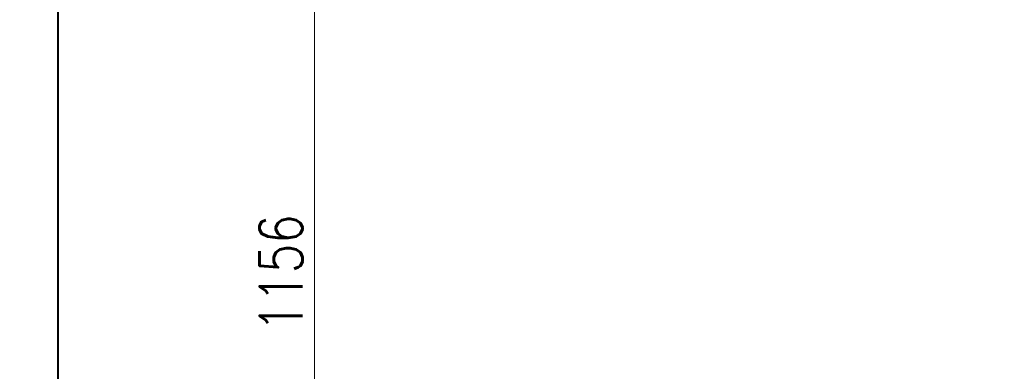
# Model space of a CAD drawing. Header units: millimetres. Extents: x -7955266 to 72030, y -46136 to 9299934.
# Tile 55 of 203: x -5185684 to -5176029, y 6620005 to 6623453. Entities that reach past the tile are written whole.
import ezdxf
from ezdxf.enums import TextEntityAlignment as Align

# ---------------------------------------------------------------- set-up
doc = ezdxf.new("R2010")
doc.units = ezdxf.units.MM
doc.header["$LTSCALE"] = 10
for name, color, linetype, lineweight in [('!XREF', 8, 'Continuous', 5), ('IE_zwody', 140, 'Continuous', 40), ('XREF_E_PRZ24002_rzut dachu$0$0-DACH-ISTN', 8, 'Continuous', 5), ('XREF_E_PRZ24002_rzut dachu$0$DO-HALA-WYMIAR', 8, 'Continuous', 5)]:
    doc.layers.add(name, color=color, linetype=linetype, lineweight=lineweight)
doc.styles.add('XREF_E_PRZ24002_rzut dachu$0$CP_ATTR', font='ROMANS.SHX')
doc.styles.add('XREF_E_PRZ24002_rzut dachu$0$ROMANS', font='romans.shx', dxfattribs={"width": 0.8})
doc.dimstyles.new('XREF_E_PRZ24002_rzut dachu$0$STANDARD', dxfattribs={"dimscale": 1.4, "dimtxt": 21, "dimasz": 0.5, "dimexe": 0.2, "dimexo": 0.1, "dimgap": 6, "dimtad": 1, "dimdec": 1, "dimrnd": 0.5, "dimzin": 12, "dimdsep": 46, "dimtxsty": 'XREF_E_PRZ24002_rzut dachu$0$ROMANS', "dimblk1": 'XREF_E_PRZ24002_rzut dachu$0$Q', "dimblk2": 'XREF_E_PRZ24002_rzut dachu$0$Q', "dimsah": 1, "dimcen": 0.5, "dimse1": 1, "dimse2": 1, "dimclrd": 8, "dimclre": 8, "dimclrt": 7, "dimadec": 0, "dimazin": 0, "dimtfac": 1, "dimtdec": 1, "dimtix": 1, "dimtmove": 2, "dimatfit": 3, "dimldrblk": 'XREF_E_PRZ24002_rzut dachu$0$Q', "dimfxl": 1, "dimtolj": 1, "dimtzin": 12, "dimarcsym": 0})

# ---------------------------------------------------------------- blocks, each defined once
blk = doc.blocks.new('XREF_E_PRZ24002_rzut dachu$0$Q')
for p, q in [((0, 20), (0, -20)), ((10.61, 10.61), (-10.61, -10.61))]:
    blk.add_line(p, q)
blk = doc.blocks.new('*D290')
at = {"layer": 'XREF_E_PRZ24002_rzut dachu$0$DO-HALA-WYMIAR', "color": 8, "lineweight": -2, "transparency": 16777216}
blk.add_line((-276589.79, 266438.33), (-276589.79, 267592.25), dxfattribs=at)
at = {"layer": 'XREF_E_PRZ24002_rzut dachu$0$DO-HALA-WYMIAR', "color": 8, "linetype": 'ByBlock', "lineweight": -2, "transparency": 16777216}
for p, rotation in [((-276589.79, 267593.25), 90), ((-276589.79, 266437.33), 270)]:
    blk.add_blockref('XREF_E_PRZ24002_rzut dachu$0$Q', p, dxfattribs=dict(at, rotation=rotation))
at = {"layer": 'XREF_E_PRZ24002_rzut dachu$0$DO-HALA-WYMIAR', "color": 7, "transparency": 16777216, "insert": (-276622.79, 267015.29), "char_height": 42, "attachment_point": 5, "rotation": 90, "style": 'XREF_E_PRZ24002_rzut dachu$0$ROMANS'}
blk.add_mtext('\\A1;1156', dxfattribs=at)
blk = doc.blocks.new('XREF_E_PRZ24002_rzut dachu')
at = {"layer": 'XREF_E_PRZ24002_rzut dachu$0$0-DACH-ISTN', "linetype": 'ByBlock', "style": 'XREF_E_PRZ24002_rzut dachu$0$CP_ATTR', "flags": 9}
for tag, p, height, width in [('NAME', (-279644.05, 267204.19), 0.01, 3.078589), ('PRODUCER', (-279644.05, 267204.19), 0.01, 3.078589), ('PRODUCT-TYPE', (-279644.05, 267204.19), 0.01, 3.078589), ('ARTICLE', (-279644.05, 267204.19), 0.01, 3.078589), ('FLOW', (-279644.05, 267204.19), 0.01, 3.078589), ('OTHER', (-279644.05, 267204.19), 0.01, 3.078589), ('NAME', (-279398.18, 267206.19), 0.01, 2.430116), ('PRODUCER', (-279398.18, 267206.19), 0.01, 2.430116), ('PRODUCT-TYPE', (-279398.18, 267206.19), 0.01, 2.430116), ('ARTICLE', (-279398.18, 267206.19), 0.01, 2.430116), ('FLOW', (-279398.18, 267206.19), 0.01, 2.430116), ('OTHER', (-279398.18, 267206.19), 0.01, 2.430116), ('NAME', (-279880.82, 267079.33), 0.01, 0.520644), ('PRODUCER', (-279880.82, 267079.33), 0.01, 0.520644), ('PRODUCT-TYPE', (-279880.82, 267079.33), 0.01, 0.520644), ('ARTICLE', (-279880.82, 267079.33), 0.01, 0.520644), ('FLOW', (-279880.82, 267079.33), 0.01, 0.520644), ('OTHER', (-279880.82, 267079.33), 0.01, 0.520644), ('NAME', (-279828.75, 267079.33), 0.0001, 1), ('PRODUCER', (-279828.75, 267079.33), 0.0001, 1), ('PRODUCT-TYPE', (-279828.75, 267079.33), 0.0001, 1), ('ARTICLE', (-279828.75, 267079.33), 0.0001, 1), ('FLOW', (-279828.75, 267079.33), 0.0001, 1), ('OTHER', (-279828.75, 267079.33), 0.0001, 1), ('NAME', (-279558.18, 266590.11), 0.0001, 1), ('PRODUCER', (-279558.18, 266590.11), 0.0001, 1), ('PRODUCT-TYPE', (-279558.18, 266590.11), 0.0001, 1), ('ARTICLE', (-279558.18, 266590.11), 0.0001, 1), ('FLOW', (-279558.18, 266590.11), 0.0001, 1), ('OTHER', (-279558.18, 266590.11), 0.0001, 1), ('NAME', (-280739.27, 251288.91), 0.0001, 1), ('PRODUCER', (-280739.27, 251288.91), 0.0001, 1), ('PRODUCT-TYPE', (-280739.27, 251288.91), 0.0001, 1), ('ARTICLE', (-280739.27, 251288.91), 0.0001, 1), ('FLOW', (-280739.27, 251288.91), 0.0001, 1), ('OTHER', (-280739.27, 251288.91), 0.0001, 1), ('NAME', (-280605.65, 251288.91), 0.0001, 1), ('PRODUCER', (-280605.65, 251288.91), 0.0001, 1), ('PRODUCT-TYPE', (-280605.65, 251288.91), 0.0001, 1), ('ARTICLE', (-280605.65, 251288.91), 0.0001, 1), ('FLOW', (-280605.65, 251288.91), 0.0001, 1), ('OTHER', (-280605.65, 251288.91), 0.0001, 1), ('NAME', (-279957.38, 251288.91), 0.0001, 1), ('PRODUCER', (-279957.38, 251288.91), 0.0001, 1), ('PRODUCT-TYPE', (-279957.38, 251288.91), 0.0001, 1), ('ARTICLE', (-279957.38, 251288.91), 0.0001, 1), ('FLOW', (-279957.38, 251288.91), 0.0001, 1), ('OTHER', (-279957.38, 251288.91), 0.0001, 1)]:
    blk.add_attdef(tag, p, '', height=height, dxfattribs=dict(at, width=width))
for tag, p, height, rotation, width in [('PRODUCT-TYPE', (-279196.19, 267204.19), 0.0001, 180, 1), ('NAME', (-279196.19, 267204.19), 0.0001, 180, 1), ('PRODUCER', (-279196.19, 267204.19), 0.0001, 180, 1), ('ARTICLE', (-279196.19, 267204.19), 0.0001, 180, 1), ('FLOW', (-279196.19, 267204.19), 0.0001, 180, 1), ('OTHER', (-279196.19, 267204.19), 0.0001, 180, 1), ('PRODUCT-TYPE', (-279109.07, 267204.19), 0.015, 180, 0.580797), ('PRODUCER', (-279109.07, 267204.19), 0.015, 180, 0.580797), ('ARTICLE', (-279109.07, 267204.19), 0.015, 180, 0.580797), ('NAME', (-279109.07, 267204.19), 0.015, 180, 0.580797), ('FLOW', (-279109.07, 267204.19), 0.015, 180, 0.580797), ('OTHER', (-279109.07, 267204.19), 0.015, 180, 0.580797), ('NAME', (-279015.17, 267206.19), 0.0001, 180, 1), ('PRODUCER', (-279015.17, 267206.19), 0.0001, 180, 1), ('PRODUCT-TYPE', (-279015.17, 267206.19), 0.0001, 180, 1), ('ARTICLE', (-279015.17, 267206.19), 0.0001, 180, 1), ('FLOW', (-279015.17, 267206.19), 0.0001, 180, 1), ('OTHER', (-279015.17, 267206.19), 0.0001, 180, 1), ('PRODUCT-TYPE', (-278926.22, 267206.19), 0.015, 180, 0.592965), ('PRODUCER', (-278926.22, 267206.19), 0.015, 180, 0.592965), ('ARTICLE', (-278926.22, 267206.19), 0.015, 180, 0.592965), ('NAME', (-278926.22, 267206.19), 0.015, 180, 0.592965), ('FLOW', (-278926.22, 267206.19), 0.015, 180, 0.592965), ('OTHER', (-278926.22, 267206.19), 0.015, 180, 0.592965), ('NAME', (-281343.26, 251313.16), 0.0001, 180, 1), ('PRODUCER', (-281343.26, 251313.16), 0.0001, 180, 1), ('PRODUCT-TYPE', (-281343.26, 251313.16), 0.0001, 180, 1), ('ARTICLE', (-281343.26, 251313.16), 0.0001, 180, 1), ('FLOW', (-281343.26, 251313.16), 0.0001, 180, 1), ('OTHER', (-281343.26, 251313.16), 0.0001, 180, 1), ('NAME', (-281440.06, 251297.51), 0.0001, 135, 1), ('PRODUCER', (-281440.06, 251297.51), 0.0001, 135, 1), ('PRODUCT-TYPE', (-281440.06, 251297.51), 0.0001, 135, 1), ('ARTICLE', (-281440.06, 251297.51), 0.0001, 135, 1), ('FLOW', (-281440.06, 251297.51), 0.0001, 135, 1), ('OTHER', (-281440.06, 251297.51), 0.0001, 135, 1), ('NAME', (-281127.88, 251288.91), 0.0001, 180, 1), ('PRODUCER', (-281127.88, 251288.91), 0.0001, 180, 1), ('PRODUCT-TYPE', (-281127.88, 251288.91), 0.0001, 180, 1), ('ARTICLE', (-281127.88, 251288.91), 0.0001, 180, 1), ('FLOW', (-281127.88, 251288.91), 0.0001, 180, 1), ('OTHER', (-281127.88, 251288.91), 0.0001, 180, 1), ('NAME', (-281411.29, 251268.73), 0.0001, 315, 1), ('PRODUCER', (-281411.29, 251268.73), 0.0001, 315, 1), ('PRODUCT-TYPE', (-281411.29, 251268.73), 0.0001, 315, 1), ('ARTICLE', (-281411.29, 251268.73), 0.0001, 315, 1), ('FLOW', (-281411.29, 251268.73), 0.0001, 315, 1), ('OTHER', (-281411.29, 251268.73), 0.0001, 315, 1)]:
    blk.add_attdef(tag, p, '', height=height, rotation=rotation, dxfattribs=dict(at, width=width))
at = {"layer": 'XREF_E_PRZ24002_rzut dachu$0$0-DACH-ISTN', "linetype": 'ByBlock', "style": 'XREF_E_PRZ24002_rzut dachu$0$CP_ATTR', "text_generation_flag": 4, "width": 1, "flags": 9}
for tag, p, rotation in [('NAME', (-279463.18, 267141.19), 90), ('PRODUCER', (-279463.18, 267141.19), 90), ('PRODUCT-TYPE', (-279463.18, 267141.19), 90), ('ARTICLE', (-279463.18, 267141.19), 90), ('FLOW', (-279463.18, 267141.19), 90), ('OTHER', (-279463.18, 267141.19), 90), ('NAME', (-281127.88, 251288.91), 180), ('PRODUCER', (-281127.88, 251288.91), 180), ('PRODUCT-TYPE', (-281127.88, 251288.91), 180), ('ARTICLE', (-281127.88, 251288.91), 180), ('FLOW', (-281127.88, 251288.91), 180), ('OTHER', (-281127.88, 251288.91), 180)]:
    blk.add_attdef(tag, p, '', height=0.0001, rotation=rotation, dxfattribs=at)
at = {"layer": 'XREF_E_PRZ24002_rzut dachu$0$0-DACH-ISTN', "linetype": 'ByBlock', "style": 'XREF_E_PRZ24002_rzut dachu$0$CP_ATTR', "flags": 9}
for tag, p, height, rotation in [('PRODUCT-TYPE', (-279586.68, 266526.19), 0.0025, 180), ('PRODUCER', (-279586.68, 266526.19), 0.0025, 180), ('ARTICLE', (-279586.68, 266526.19), 0.0025, 180), ('NAME', (-279586.68, 266526.19), 0.0025, 180), ('FLOW', (-279586.68, 266526.19), 0.0025, 180), ('OTHER', (-279586.68, 266526.19), 0.0025, 180), ('NAME', (-281440.06, 251297.51), 0.0001, 315), ('PRODUCER', (-281440.06, 251297.51), 0.0001, 315), ('PRODUCT-TYPE', (-281440.06, 251297.51), 0.0001, 315), ('ARTICLE', (-281440.06, 251297.51), 0.0001, 315), ('FLOW', (-281440.06, 251297.51), 0.0001, 315), ('OTHER', (-281440.06, 251297.51), 0.0001, 315), ('NAME', (-281117.1, 251288.91), 0.0001, 180), ('PRODUCER', (-281117.1, 251288.91), 0.0001, 180), ('PRODUCT-TYPE', (-281117.1, 251288.91), 0.0001, 180), ('ARTICLE', (-281117.1, 251288.91), 0.0001, 180), ('FLOW', (-281117.1, 251288.91), 0.0001, 180), ('OTHER', (-281117.1, 251288.91), 0.0001, 180), ('NAME', (-280739.27, 251288.91), 0.0001, 180), ('PRODUCER', (-280739.27, 251288.91), 0.0001, 180), ('PRODUCT-TYPE', (-280739.27, 251288.91), 0.0001, 180), ('ARTICLE', (-280739.27, 251288.91), 0.0001, 180), ('FLOW', (-280739.27, 251288.91), 0.0001, 180), ('OTHER', (-280739.27, 251288.91), 0.0001, 180), ('NAME', (-279957.38, 251288.91), 0.0001, 180), ('PRODUCER', (-279957.38, 251288.91), 0.0001, 180), ('PRODUCT-TYPE', (-279957.38, 251288.91), 0.0001, 180), ('ARTICLE', (-279957.38, 251288.91), 0.0001, 180), ('FLOW', (-279957.38, 251288.91), 0.0001, 180), ('OTHER', (-279957.38, 251288.91), 0.0001, 180)]:
    blk.add_attdef(tag, p, '', height=height, rotation=rotation, dxfattribs=at)
at = {"layer": 'XREF_E_PRZ24002_rzut dachu$0$0-DACH-ISTN', "linetype": 'ByBlock', "style": 'XREF_E_PRZ24002_rzut dachu$0$CP_ATTR'}
for tag, p, height, flags in [('GROUP', (-281520.03, 251451.25), 0.00005, 1), ('NUMBER', (-281520.03, 251451.25), 0.00005, 1), ('PRODUCER', (-281520.03, 251451.25), 0.00005, 1), ('ARTICLE', (-281520.03, 251451.25), 0.00005, 1), ('PRODUCT-TYPE', (-281520.03, 251451.25), 0.00005, 1), ('ORDER-NO', (-281520.03, 251451.25), 0.00005, 1), ('CHARACTER', (-281520.03, 251451.25), 0.00005, 1), ('DN', (-281520.03, 251451.25), 0.00005, 1), ('NAME', (-281520.03, 251451.25), 0.00005, 1), ('TEMPERATURE', (-281520.03, 251451.25), 0.00005, 1), ('FLOW', (-281520.03, 251451.25), 0.00005, 1), ('POWER', (-281520.03, 251451.25), 0.00005, 1), ('VOLTAGE', (-281520.03, 251451.25), 0.00005, 1), ('WEIGHT', (-281520.03, 251451.25), 0.00005, 1), ('PN', (-281520.03, 251451.25), 0.00005, 1), ('H', (-281520.03, 251451.25), 0.00005, 1), ('VAL', (-281520.03, 251451.25), 0.00005, 1), ('NAME', (-281343.26, 251313.16), 0.0001, 9), ('PRODUCER', (-281343.26, 251313.16), 0.0001, 9), ('PRODUCT-TYPE', (-281343.26, 251313.16), 0.0001, 9), ('ARTICLE', (-281343.26, 251313.16), 0.0001, 9), ('FLOW', (-281343.26, 251313.16), 0.0001, 9), ('OTHER', (-281343.26, 251313.16), 0.0001, 9), ('NAME', (-281127.88, 251288.91), 0.0001, 9), ('PRODUCER', (-281127.88, 251288.91), 0.0001, 9), ('PRODUCT-TYPE', (-281127.88, 251288.91), 0.0001, 9), ('ARTICLE', (-281127.88, 251288.91), 0.0001, 9), ('FLOW', (-281127.88, 251288.91), 0.0001, 9), ('OTHER', (-281127.88, 251288.91), 0.0001, 9), ('NAME', (-280750.05, 251288.91), 0.0001, 9), ('PRODUCER', (-280750.05, 251288.91), 0.0001, 9), ('PRODUCT-TYPE', (-280750.05, 251288.91), 0.0001, 9), ('ARTICLE', (-280750.05, 251288.91), 0.0001, 9), ('FLOW', (-280750.05, 251288.91), 0.0001, 9), ('OTHER', (-280750.05, 251288.91), 0.0001, 9), ('NAME', (-280647.27, 251288.91), 0.0001, 9), ('PRODUCER', (-280647.27, 251288.91), 0.0001, 9), ('PRODUCT-TYPE', (-280647.27, 251288.91), 0.0001, 9), ('ARTICLE', (-280647.27, 251288.91), 0.0001, 9), ('FLOW', (-280647.27, 251288.91), 0.0001, 9), ('OTHER', (-280647.27, 251288.91), 0.0001, 9), ('NAME', (-281393.61, 251261.41), 0.0001, 9), ('PRODUCER', (-281393.61, 251261.41), 0.0001, 9), ('PRODUCT-TYPE', (-281393.61, 251261.41), 0.0001, 9), ('ARTICLE', (-281393.61, 251261.41), 0.0001, 9), ('FLOW', (-281393.61, 251261.41), 0.0001, 9), ('OTHER', (-281393.61, 251261.41), 0.0001, 9), ('GROUP', (-281345.5, 250753.98), 0.00005, 1), ('NUMBER', (-281345.5, 250753.98), 0.00005, 1), ('PRODUCER', (-281345.5, 250753.98), 0.00005, 1), ('ARTICLE', (-281345.5, 250753.98), 0.00005, 1), ('PRODUCT-TYPE', (-281345.5, 250753.98), 0.00005, 1), ('ORDER-NO', (-281345.5, 250753.98), 0.00005, 1), ('CHARACTER', (-281345.5, 250753.98), 0.00005, 1), ('DN', (-281345.5, 250753.98), 0.00005, 1), ('NAME', (-281345.5, 250753.98), 0.00005, 1), ('TEMPERATURE', (-281345.5, 250753.98), 0.00005, 1), ('FLOW', (-281345.5, 250753.98), 0.00005, 1), ('POWER', (-281345.5, 250753.98), 0.00005, 1), ('VOLTAGE', (-281345.5, 250753.98), 0.00005, 1), ('WEIGHT', (-281345.5, 250753.98), 0.00005, 1), ('PN', (-281345.5, 250753.98), 0.00005, 1), ('H', (-281345.5, 250753.98), 0.00005, 1), ('VAL', (-281345.5, 250753.98), 0.00005, 1)]:
    blk.add_attdef(tag, p, '', height=height, dxfattribs=dict(at, flags=flags))
at = {"layer": 'XREF_E_PRZ24002_rzut dachu$0$0-DACH-ISTN', "linetype": 'ByBlock', "style": 'XREF_E_PRZ24002_rzut dachu$0$CP_ATTR', "text_generation_flag": 4, "width": 1, "flags": 9}
for tag in ['NAME', 'PRODUCER', 'PRODUCT-TYPE', 'ARTICLE', 'FLOW', 'OTHER']:
    blk.add_attdef(tag, (-280739.27, 251288.91), '', height=0.0001, dxfattribs=at)
at = {"layer": 'XREF_E_PRZ24002_rzut dachu$0$0-DACH-ISTN', "linetype": 'ByBlock', "style": 'XREF_E_PRZ24002_rzut dachu$0$CP_ATTR', "flags": 9}
for tag, p in [('GROUP', (-280584.33, 251288.18)), ('ARTICLE', (-280584.33, 251288.17)), ('PRODUCT-TYPE', (-280584.33, 251288.17)), ('ORDER-NO', (-280584.33, 251288.16)), ('PRODUCER', (-280584.33, 251288.16)), ('NAME', (-280584.32, 251288.18)), ('NUMBER', (-280584.33, 251288.18)), ('TEMPERATURE', (-280584.31, 251288.18)), ('FLOW', (-280584.31, 251288.18)), ('CHARACTER', (-280584.31, 251288.17)), ('POWER', (-280584.31, 251288.16)), ('VOLTAGE', (-280584.31, 251288.16)), ('PN', (-280584.3, 251288.18)), ('OTHER', (-280584.3, 251288.18)), ('DN', (-280584.3, 251288.17))]:
    blk.add_attdef(tag, text='', height=0.002, dxfattribs=at).set_placement(p, align=Align.MIDDLE_LEFT)
at = {"layer": 'XREF_E_PRZ24002_rzut dachu$0$0-DACH-ISTN', "linetype": 'ByBlock', "style": 'XREF_E_PRZ24002_rzut dachu$0$CP_ATTR', "width": 1, "flags": 9}
for tag, height, p in [('GROUP', 0.00158, (-279928.78, 251288.33)), ('ARTICLE', 0.00158, (-279928.78, 251288.33)), ('PRODUCT-TYPE', 0.00158, (-279928.78, 251288.33)), ('ORDER-NO', 0.00157, (-279928.78, 251288.32)), ('PRODUCER', 0.00158, (-279928.78, 251288.32)), ('NAME', 0.00158, (-279928.77, 251288.34)), ('NUMBER', 0.00158, (-279928.78, 251288.34)), ('TEMPERATURE', 0.00158, (-279928.77, 251288.34)), ('OTHER', 0.00158, (-279928.76, 251288.34)), ('CHARACTER', 0.00158, (-279928.76, 251288.33)), ('FLOW', 0.00158, (-279928.76, 251288.33)), ('POWER', 0.00158, (-279928.76, 251288.32)), ('VOLTAGE', 0.00158, (-279928.76, 251288.32)), ('DN', 0.00158, (-279928.75, 251288.33)), ('PN', 0.00158, (-279928.75, 251288.33))]:
    blk.add_attdef(tag, text='', height=height, dxfattribs=at).set_placement(p, align=Align.MIDDLE_LEFT)
at = {"layer": 'XREF_E_PRZ24002_rzut dachu$0$DO-HALA-WYMIAR'}
dim = blk.add_linear_dim(base=(-276589.79, 267593.25), p1=(-276822.68, 266437.33, 0), p2=(-276822.68, 267593.25, 0), angle=90, dimstyle='XREF_E_PRZ24002_rzut dachu$0$STANDARD', override={"dimscale": 2}, dxfattribs=at)
dim.commit()
dim.dimension.update_dxf_attribs({"geometry": '*D290', "text_midpoint": (-276622.79, 267015.29)})

msp = doc.modelspace()

# ---------------------------------------------------------------- linework, layer by layer
at = {"layer": 'IE_zwody'}
msp.add_lwpolyline([(-5102111.1, 6635553.8), (-5129770.9, 6635554.1), (-5129770.9, 6626916.8), (-5185310.9, 6626916.8), (-5185310.9, 6613467.6)], dxfattribs=at)

# ---------------------------------------------------------------- block references
at = {"layer": '!XREF', "xscale": 10, "yscale": 10, "zscale": 10}
msp.add_blockref('XREF_E_PRZ24002_rzut dachu', (-2416894, 3950814.3, 0), dxfattribs=at)

doc.saveas('drawing.dxf')
